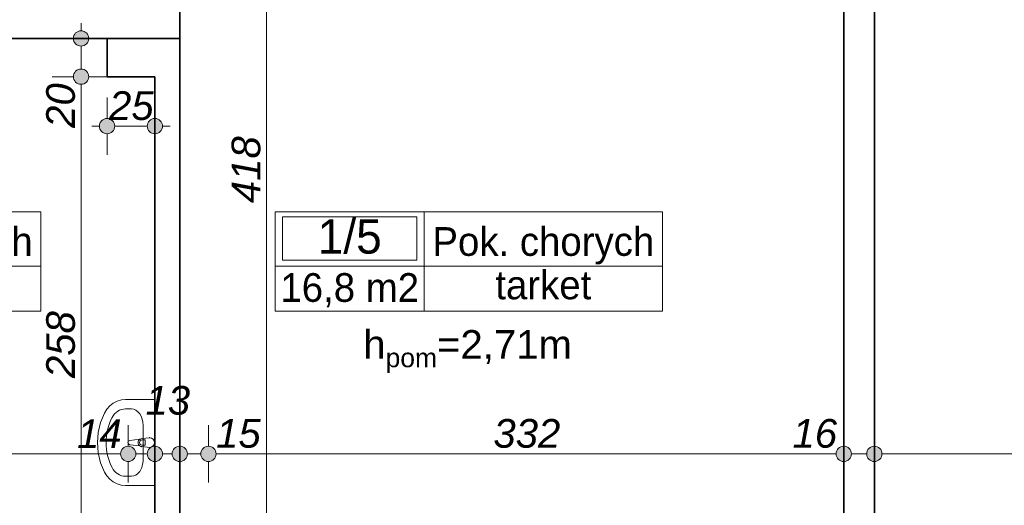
# Model space of a CAD drawing. Header units: millimetres. Extents: x -50073 to 84772, y -78870 to -35317.
# Tile 57 of 125: x 16528 to 21674, y -55480 to -52943. Entities that reach past the tile are written whole.
import ezdxf
from ezdxf.enums import TextEntityAlignment as Align

# ---------------------------------------------------------------- set-up
doc = ezdxf.new("R2010")
doc.units = ezdxf.units.MM
doc.header["$MEASUREMENT"] = 0
for name, color, linetype, lineweight in [('0_Nr_pióra__3', 7, 'Continuous', 20), ('Konstrukcja - Ściany zew_Nr_pióra__6', 7, 'Continuous', 35), ('Metryczki pomieszczeń ArchiCADa_Nr_pióra__1', 7, 'Continuous', 0), ('Wnetrze - Sanitariaty_Nr_pióra__22', 8, 'Continuous', 13), ('Wymiarowanie - Ogólne_Nr_pióra__82', 114, 'Continuous', 13)]:
    doc.layers.add(name, color=color, linetype=linetype, lineweight=lineweight)
doc.layers.add('Elementy modelu - Strefy', color=7, linetype='Continuous')
doc.layers.add('Wymiarowanie - Ogólne', color=7, linetype='Continuous')
doc.styles.add('GENERATED_STYLE_1', font='txt')
doc.styles.add('GENERATED_STYLE_2', font='txt')
doc.styles.add('GENERATED_STYLE_3', font='txt')
doc.styles.add('GENERATED_STYLE_4', font='txt')
doc.dimstyles.new('GENERATED_STYLE__1', dxfattribs={"dimtxt": 150, "dimasz": 152, "dimexe": 0.18, "dimexo": 0, "dimgap": 0.09, "dimtad": 1, "dimlfac": 0.1, "dimzin": 0, "dimdsep": 46, "dimtxsty": 'GENERATED_STYLE_3', "dimblk": 'ARROWHEAD_11', "dimblk1": 'ARROWHEAD_11', "dimblk2": 'ARROWHEAD_11', "dimcen": 0.09, "dimclrd": 114, "dimclre": 114, "dimclrt": 114, "dimazin": 0, "dimtfac": 1, "dimtdec": 4, "dimtmove": 0, "dimatfit": 3, "dimfxl": 1, "dimtolj": 1, "dimtzin": 0, "dimarcsym": 0})
doc.dimstyles.new('GENERATED_STYLE__2', dxfattribs={"dimtxt": 150, "dimasz": 152, "dimexe": 0.18, "dimexo": 0, "dimgap": 0.09, "dimtad": 1, "dimtih": 1, "dimtoh": 1, "dimlfac": 0.1, "dimzin": 0, "dimdsep": 46, "dimtxsty": 'GENERATED_STYLE_3', "dimblk": 'ARROWHEAD_11', "dimblk1": 'ARROWHEAD_11', "dimblk2": 'ARROWHEAD_11', "dimcen": 0.09, "dimclrd": 114, "dimclre": 114, "dimclrt": 114, "dimazin": 0, "dimtfac": 1, "dimtdec": 4, "dimtmove": 0, "dimatfit": 3, "dimfxl": 1, "dimtolj": 1, "dimtzin": 0, "dimarcsym": 0})
doc.dimstyles.new('GENERATED_STYLE__4', dxfattribs={"dimtxt": 150, "dimasz": 152, "dimexe": 0.18, "dimexo": 0, "dimgap": 0.09, "dimtad": 1, "dimtih": 1, "dimtoh": 1, "dimlfac": 0.1, "dimzin": 0, "dimdsep": 46, "dimtxsty": 'GENERATED_STYLE_3', "dimblk": 'ARROWHEAD_11', "dimblk1": 'ARROWHEAD_11', "dimblk2": 'ARROWHEAD_11', "dimcen": 0.09, "dimclrd": 114, "dimclre": 114, "dimclrt": 114, "dimazin": 0, "dimtfac": 1, "dimtdec": 4, "dimtmove": 2, "dimatfit": 3, "dimfxl": 1, "dimtolj": 1, "dimtzin": 0, "dimarcsym": 0})

# ---------------------------------------------------------------- blocks, each defined once
blk = doc.blocks.new('Pok. chorych_1_4_4', base_point=(15394.4, -54230.2))
at = {"layer": 'Metryczki pomieszczeń ArchiCADa_Nr_pióra__1', "linetype": 'Continuous'}
for p, q in [((14615.4, -53947.4), (16638.6, -53947.4)), ((14615.4, -54465.9), (14615.4, -53947.4)), ((14654.3, -53973.3), (15355.4, -53973.3)), ((14654.3, -54199.6), (14654.3, -53973.3)), ((15355.4, -53973.3), (15355.4, -54199.6)), ((15394.4, -53947.4), (15394.4, -54465.9)), ((16638.6, -53947.4), (16638.6, -54465.9)), ((14615.4, -54230.2), (16638.6, -54230.2)), ((15355.4, -54199.6), (14654.3, -54199.6)), ((16638.6, -54465.9), (14615.4, -54465.9))]:
    blk.add_line(p, q, dxfattribs=at)
at = {"layer": 'Metryczki pomieszczeń ArchiCADa_Nr_pióra__1'}
for tag, height, style, p in [('ROOM_NUMBER', 180, 'GENERATED_STYLE_2', (15004.9, -54075.3)), ('ROOM_NAME', 150, 'GENERATED_STYLE_1', (16016.5, -54101.8)), ('ROOM_CALC_AREA', 150, 'GENERATED_STYLE_1', (15004.9, -54342.3)), ('floor_f', 150, 'GENERATED_STYLE_1', (16016.5, -54328.9))]:
    blk.add_attdef(tag, text='', height=height, dxfattribs=dict(at, style=style)).set_placement(p, align=Align.MIDDLE_CENTER)
blk = doc.blocks.new('Pok. chorych_1_5_5', base_point=(18642.6, -54230.2))
at = {"layer": 'Metryczki pomieszczeń ArchiCADa_Nr_pióra__1', "linetype": 'Continuous'}
for p, q in [((17863.5, -53947.4), (19886.7, -53947.4)), ((17863.5, -54465.9), (17863.5, -53947.4)), ((17902.5, -53973.3), (18603.6, -53973.3)), ((17902.5, -54199.6), (17902.5, -53973.3)), ((18603.6, -53973.3), (18603.6, -54199.6)), ((18642.6, -53947.4), (18642.6, -54465.9)), ((19886.7, -53947.4), (19886.7, -54465.9)), ((17863.5, -54230.2), (19886.7, -54230.2)), ((18603.6, -54199.6), (17902.5, -54199.6)), ((19886.7, -54465.9), (17863.5, -54465.9))]:
    blk.add_line(p, q, dxfattribs=at)
at = {"layer": 'Metryczki pomieszczeń ArchiCADa_Nr_pióra__1'}
for tag, height, style, p in [('ROOM_NUMBER', 180, 'GENERATED_STYLE_2', (18253.1, -54075.3)), ('ROOM_NAME', 150, 'GENERATED_STYLE_1', (19264.7, -54101.8)), ('ROOM_CALC_AREA', 150, 'GENERATED_STYLE_1', (18253.1, -54342.3)), ('floor_f', 150, 'GENERATED_STYLE_1', (19264.7, -54328.9))]:
    blk.add_attdef(tag, text='', height=height, dxfattribs=dict(at, style=style)).set_placement(p, align=Align.MIDDLE_CENTER)
blk = doc.blocks.new('*D77')
at = {"layer": 'Wymiarowanie - Ogólne_Nr_pióra__82', "linetype": 'Continuous'}
for points in [[(-1771.8, -51100.7), (-1774.8, -51085.4), (-1783.5, -51072.4), (-1796.5, -51063.7), (-1811.8, -51060.7), (-1827.1, -51063.7), (-1840.1, -51072.4), (-1848.7, -51085.4), (-1851.8, -51100.7), (-1848.7, -51116), (-1840.1, -51129), (-1827.1, -51137.6), (-1811.8, -51140.7), (-1796.5, -51137.6), (-1783.5, -51129), (-1774.8, -51116)], [(-1771.8, -55791.4), (-1774.8, -55776.1), (-1783.5, -55763.1), (-1796.5, -55754.4), (-1811.8, -55751.4), (-1827.1, -55754.4), (-1840.1, -55763.1), (-1848.7, -55776.1), (-1851.8, -55791.4), (-1848.7, -55806.7), (-1840.1, -55819.7), (-1827.1, -55828.3), (-1811.8, -55831.4), (-1796.5, -55828.3), (-1783.5, -55819.7), (-1774.8, -55806.7)]]:
    blk.add_hatch(color=256, dxfattribs=at).paths.add_polyline_path(points)
for p, q in [((-1851.8, -51100.7), (-1961.8, -51100.7)), ((-1811.8, -55751.4), (-1811.8, -51140.7)), ((-1661.8, -51100.7), (-1771.8, -51100.7)), ((-1851.8, -55791.4), (-1961.8, -55791.4)), ((-1661.8, -55791.4), (-1771.8, -55791.4))]:
    blk.add_line(p, q, dxfattribs=at)
for centre in [(-1811.8, -51100.7), (-1811.8, -55791.4)]:
    blk.add_circle(centre, 40, dxfattribs=at)
at = {"layer": 'Wymiarowanie - Ogólne_Nr_pióra__82', "insert": (-1841.8, -53616.8), "char_height": 150, "attachment_point": 7, "rotation": 90, "style": 'GENERATED_STYLE_3'}
blk.add_mtext('\\A1;{\\fArial|b0|i1|c238|p38;469}', dxfattribs=at)
blk = doc.blocks.new('ARROWHEAD_11')
at = {"color": 0, "linetype": 'Continuous', "lineweight": 0}
blk.add_line((0, 0), (-1, 0), dxfattribs=at)
at = {"color": 0, "linetype": 'Continuous', "lineweight": 0, "const_width": 0.25, "flags": 128}
blk.add_lwpolyline([(-0.125, 0, 1), (0.125, 0, 1)], format="xyb", close=True, dxfattribs=at)
blk = doc.blocks.new('*D151')
at = {"layer": 'Wymiarowanie - Ogólne_Nr_pióra__82', "linetype": 'Continuous'}
for points in [[(-2271.8, -37650.7), (-2274.8, -37635.4), (-2283.5, -37622.4), (-2296.5, -37613.7), (-2311.8, -37610.7), (-2327.1, -37613.7), (-2340.1, -37622.4), (-2348.7, -37635.4), (-2351.8, -37650.7), (-2348.7, -37666), (-2340.1, -37679), (-2327.1, -37687.6), (-2311.8, -37690.7), (-2296.5, -37687.6), (-2283.5, -37679), (-2274.8, -37666)], [(-2271.8, -57097.7), (-2274.8, -57082.4), (-2283.5, -57069.4), (-2296.5, -57060.7), (-2311.8, -57057.7), (-2327.1, -57060.7), (-2340.1, -57069.4), (-2348.7, -57082.4), (-2351.8, -57097.7), (-2348.7, -57113), (-2340.1, -57125.9), (-2327.1, -57134.6), (-2311.8, -57137.7), (-2296.5, -57134.6), (-2283.5, -57125.9), (-2274.8, -57113)]]:
    blk.add_hatch(color=256, dxfattribs=at).paths.add_polyline_path(points)
for p, q in [((-2311.8, -37610.7), (-2311.8, -37570.7)), ((-2351.8, -37650.7), (-2461.8, -37650.7)), ((-2161.8, -37650.7), (-2271.8, -37650.7)), ((-2311.8, -57057.7), (-2311.8, -37690.7)), ((-2351.8, -57097.7), (-2461.8, -57097.7)), ((-2161.8, -57097.7), (-2271.8, -57097.7)), ((-2311.8, -57177.7), (-2311.8, -57137.7))]:
    blk.add_line(p, q, dxfattribs=at)
for centre in [(-2311.8, -37650.7), (-2311.8, -57097.7)]:
    blk.add_circle(centre, 40, dxfattribs=at)
at = {"layer": 'Wymiarowanie - Ogólne_Nr_pióra__82', "insert": (-2341.8, -47716.3), "char_height": 150, "attachment_point": 7, "rotation": 90, "style": 'GENERATED_STYLE_3'}
blk.add_mtext('\\A1;{\\fArial|b0|i1|c238|p38;1\xa0944,7}', dxfattribs=at)
blk = doc.blocks.new('*D398')
at = {"layer": 'Wymiarowanie - Ogólne_Nr_pióra__82', "linetype": 'Continuous'}
for points in [[(15395.6, -55211.5), (15392.6, -55196.2), (15383.9, -55183.2), (15370.9, -55174.6), (15355.6, -55171.5), (15340.3, -55174.6), (15327.3, -55183.2), (15318.7, -55196.2), (15315.6, -55211.5), (15318.7, -55226.8), (15327.3, -55239.8), (15340.3, -55248.5), (15355.6, -55251.5), (15370.9, -55248.5), (15383.9, -55239.8), (15392.6, -55226.8)], [(17135.6, -55211.5), (17132.6, -55196.2), (17123.9, -55183.2), (17110.9, -55174.6), (17095.6, -55171.5), (17080.3, -55174.6), (17067.3, -55183.2), (17058.7, -55196.2), (17055.6, -55211.5), (17058.7, -55226.8), (17067.3, -55239.8), (17080.3, -55248.5), (17095.6, -55251.5), (17110.9, -55248.5), (17123.9, -55239.8), (17132.6, -55226.8)]]:
    blk.add_hatch(color=256, dxfattribs=at).paths.add_polyline_path(points)
for p, q in [((15355.6, -55171.5), (15355.6, -55061.5)), ((17095.6, -55171.5), (17095.6, -55061.5)), ((15395.6, -55211.5), (17055.6, -55211.5)), ((15355.6, -55361.5), (15355.6, -55251.5)), ((17095.6, -55361.5), (17095.6, -55251.5))]:
    blk.add_line(p, q, dxfattribs=at)
for centre in [(15355.6, -55211.5), (17095.6, -55211.5)]:
    blk.add_circle(centre, 40, dxfattribs=at)
at = {"layer": 'Wymiarowanie - Ogólne_Nr_pióra__82', "char_height": 150, "attachment_point": 7, "style": 'GENERATED_STYLE_3'}
for s, insert in [('\\A1;{\\fArial|b0|i1|c238|p38;174}', (15941.1, -55181.5)), ('\\A1;{\\fArial|b0|i1|c238|p38;14}', (16828, -55181.5))]:
    blk.add_mtext(s, dxfattribs=dict(at, insert=insert))
blk = doc.blocks.new('*D399')
at = {"layer": 'Wymiarowanie - Ogólne_Nr_pióra__82', "linetype": 'Continuous'}
for points in [[(17135.6, -55211.5), (17132.6, -55196.2), (17123.9, -55183.2), (17110.9, -55174.6), (17095.6, -55171.5), (17080.3, -55174.6), (17067.3, -55183.2), (17058.7, -55196.2), (17055.6, -55211.5), (17058.7, -55226.8), (17067.3, -55239.8), (17080.3, -55248.5), (17095.6, -55251.5), (17110.9, -55248.5), (17123.9, -55239.8), (17132.6, -55226.8)], [(17274.6, -55211.5), (17271.6, -55196.2), (17262.9, -55183.2), (17249.9, -55174.6), (17234.6, -55171.5), (17219.3, -55174.6), (17206.3, -55183.2), (17197.7, -55196.2), (17194.6, -55211.5), (17197.7, -55226.8), (17206.3, -55239.8), (17219.3, -55248.5), (17234.6, -55251.5), (17249.9, -55248.5), (17262.9, -55239.8), (17271.6, -55226.8)]]:
    blk.add_hatch(color=256, dxfattribs=at).paths.add_polyline_path(points)
for p, q in [((17095.6, -55171.5), (17095.6, -55061.5)), ((17234.6, -55171.5), (17234.6, -55061.5)), ((17135.6, -55211.5), (17194.6, -55211.5)), ((17095.6, -55361.5), (17095.6, -55251.5)), ((17234.6, -55361.5), (17234.6, -55251.5))]:
    blk.add_line(p, q, dxfattribs=at)
for centre in [(17095.6, -55211.5), (17234.6, -55211.5)]:
    blk.add_circle(centre, 40, dxfattribs=at)
at = {"layer": 'Wymiarowanie - Ogólne_Nr_pióra__82', "insert": (17185.8, -55009), "char_height": 150, "attachment_point": 7, "style": 'GENERATED_STYLE_3'}
blk.add_mtext('\\A1;{\\fArial|b0|i1|c238|p38;13}', dxfattribs=at)
blk = doc.blocks.new('*D400')
at = {"layer": 'Wymiarowanie - Ogólne_Nr_pióra__82', "linetype": 'Continuous'}
for points in [[(17274.6, -55211.5), (17271.6, -55196.2), (17262.9, -55183.2), (17249.9, -55174.6), (17234.6, -55171.5), (17219.3, -55174.6), (17206.3, -55183.2), (17197.7, -55196.2), (17194.6, -55211.5), (17197.7, -55226.8), (17206.3, -55239.8), (17219.3, -55248.5), (17234.6, -55251.5), (17249.9, -55248.5), (17262.9, -55239.8), (17271.6, -55226.8)], [(17404.6, -55211.5), (17401.6, -55196.2), (17392.9, -55183.2), (17379.9, -55174.6), (17364.6, -55171.5), (17349.3, -55174.6), (17336.3, -55183.2), (17327.7, -55196.2), (17324.6, -55211.5), (17327.7, -55226.8), (17336.3, -55239.8), (17349.3, -55248.5), (17364.6, -55251.5), (17379.9, -55248.5), (17392.9, -55239.8), (17401.6, -55226.8)]]:
    blk.add_hatch(color=256, dxfattribs=at).paths.add_polyline_path(points)
for p, q in [((17234.6, -55171.5), (17234.6, -55061.5)), ((17364.6, -55171.5), (17364.6, -55061.5)), ((17274.6, -55211.5), (17324.6, -55211.5)), ((17234.6, -55361.5), (17234.6, -55251.5)), ((17364.6, -55361.5), (17364.6, -55251.5))]:
    blk.add_line(p, q, dxfattribs=at)
for centre in [(17234.6, -55211.5), (17364.6, -55211.5)]:
    blk.add_circle(centre, 40, dxfattribs=at)
blk = doc.blocks.new('*D401')
at = {"layer": 'Wymiarowanie - Ogólne_Nr_pióra__82', "linetype": 'Continuous'}
for points in [[(17404.6, -55211.5), (17401.6, -55196.2), (17392.9, -55183.2), (17379.9, -55174.6), (17364.6, -55171.5), (17349.3, -55174.6), (17336.3, -55183.2), (17327.7, -55196.2), (17324.6, -55211.5), (17327.7, -55226.8), (17336.3, -55239.8), (17349.3, -55248.5), (17364.6, -55251.5), (17379.9, -55248.5), (17392.9, -55239.8), (17401.6, -55226.8)], [(17554.6, -55211.5), (17551.6, -55196.2), (17542.9, -55183.2), (17529.9, -55174.6), (17514.6, -55171.5), (17499.3, -55174.6), (17486.3, -55183.2), (17477.7, -55196.2), (17474.6, -55211.5), (17477.7, -55226.8), (17486.3, -55239.8), (17499.3, -55248.5), (17514.6, -55251.5), (17529.9, -55248.5), (17542.9, -55239.8), (17551.6, -55226.8)]]:
    blk.add_hatch(color=256, dxfattribs=at).paths.add_polyline_path(points)
for p, q in [((17364.6, -55171.5), (17364.6, -55061.5)), ((17514.6, -55171.5), (17514.6, -55061.5)), ((17404.6, -55211.5), (17474.6, -55211.5)), ((17364.6, -55361.5), (17364.6, -55251.5)), ((17514.6, -55361.5), (17514.6, -55251.5))]:
    blk.add_line(p, q, dxfattribs=at)
for centre in [(17364.6, -55211.5), (17514.6, -55211.5)]:
    blk.add_circle(centre, 40, dxfattribs=at)
blk = doc.blocks.new('*D402')
at = {"layer": 'Wymiarowanie - Ogólne_Nr_pióra__82', "linetype": 'Continuous'}
for points in [[(17554.6, -55211.5), (17551.6, -55196.2), (17542.9, -55183.2), (17529.9, -55174.6), (17514.6, -55171.5), (17499.3, -55174.6), (17486.3, -55183.2), (17477.7, -55196.2), (17474.6, -55211.5), (17477.7, -55226.8), (17486.3, -55239.8), (17499.3, -55248.5), (17514.6, -55251.5), (17529.9, -55248.5), (17542.9, -55239.8), (17551.6, -55226.8)], [(20874.6, -55211.5), (20871.6, -55196.2), (20862.9, -55183.2), (20849.9, -55174.6), (20834.6, -55171.5), (20819.3, -55174.6), (20806.3, -55183.2), (20797.6, -55196.2), (20794.6, -55211.5), (20797.6, -55226.8), (20806.3, -55239.8), (20819.3, -55248.5), (20834.6, -55251.5), (20849.9, -55248.5), (20862.9, -55239.8), (20871.6, -55226.8)]]:
    blk.add_hatch(color=256, dxfattribs=at).paths.add_polyline_path(points)
for p, q in [((17514.6, -55171.5), (17514.6, -55061.5)), ((20834.6, -55171.5), (20834.6, -55061.5)), ((17554.6, -55211.5), (20794.6, -55211.5)), ((17514.6, -55361.5), (17514.6, -55251.5)), ((20834.6, -55361.5), (20834.6, -55251.5))]:
    blk.add_line(p, q, dxfattribs=at)
for centre in [(17514.6, -55211.5), (20834.6, -55211.5)]:
    blk.add_circle(centre, 40, dxfattribs=at)
at = {"layer": 'Wymiarowanie - Ogólne_Nr_pióra__82', "char_height": 150, "attachment_point": 7, "style": 'GENERATED_STYLE_3'}
for s, insert in [('\\A1;{\\fArial|b0|i1|c238|p38;15}', (17554.6, -55181.5)), ('\\A1;{\\fArial|b0|i1|c238|p38;332}', (19003.9, -55181.5)), ('\\A1;{\\fArial|b0|i1|c238|p38;16}', (20566.9, -55181.5))]:
    blk.add_mtext(s, dxfattribs=dict(at, insert=insert))
blk = doc.blocks.new('*D403')
at = {"layer": 'Wymiarowanie - Ogólne_Nr_pióra__82', "linetype": 'Continuous'}
for points in [[(20874.6, -55211.5), (20871.6, -55196.2), (20862.9, -55183.2), (20849.9, -55174.6), (20834.6, -55171.5), (20819.3, -55174.6), (20806.3, -55183.2), (20797.6, -55196.2), (20794.6, -55211.5), (20797.6, -55226.8), (20806.3, -55239.8), (20819.3, -55248.5), (20834.6, -55251.5), (20849.9, -55248.5), (20862.9, -55239.8), (20871.6, -55226.8)], [(21034.6, -55211.5), (21031.6, -55196.2), (21022.9, -55183.2), (21009.9, -55174.6), (20994.6, -55171.5), (20979.3, -55174.6), (20966.3, -55183.2), (20957.6, -55196.2), (20954.6, -55211.5), (20957.6, -55226.8), (20966.3, -55239.8), (20979.3, -55248.5), (20994.6, -55251.5), (21009.9, -55248.5), (21022.9, -55239.8), (21031.6, -55226.8)]]:
    blk.add_hatch(color=256, dxfattribs=at).paths.add_polyline_path(points)
for p, q in [((20834.6, -55171.5), (20834.6, -55061.5)), ((20994.6, -55171.5), (20994.6, -55061.5)), ((20874.6, -55211.5), (20954.6, -55211.5)), ((20834.6, -55361.5), (20834.6, -55251.5)), ((20994.6, -55361.5), (20994.6, -55251.5))]:
    blk.add_line(p, q, dxfattribs=at)
for centre in [(20834.6, -55211.5), (20994.6, -55211.5)]:
    blk.add_circle(centre, 40, dxfattribs=at)
blk = doc.blocks.new('*D404')
at = {"layer": 'Wymiarowanie - Ogólne_Nr_pióra__82', "linetype": 'Continuous'}
for points in [[(21034.6, -55211.5), (21031.6, -55196.2), (21022.9, -55183.2), (21009.9, -55174.6), (20994.6, -55171.5), (20979.3, -55174.6), (20966.3, -55183.2), (20957.6, -55196.2), (20954.6, -55211.5), (20957.6, -55226.8), (20966.3, -55239.8), (20979.3, -55248.5), (20994.6, -55251.5), (21009.9, -55248.5), (21022.9, -55239.8), (21031.6, -55226.8)], [(24064.6, -55211.5), (24061.6, -55196.2), (24052.9, -55183.2), (24039.9, -55174.6), (24024.6, -55171.5), (24009.3, -55174.6), (23996.3, -55183.2), (23987.7, -55196.2), (23984.6, -55211.5), (23987.7, -55226.8), (23996.3, -55239.8), (24009.3, -55248.5), (24024.6, -55251.5), (24039.9, -55248.5), (24052.9, -55239.8), (24061.6, -55226.8)]]:
    blk.add_hatch(color=256, dxfattribs=at).paths.add_polyline_path(points)
for p, q in [((20994.6, -55171.5), (20994.6, -55061.5)), ((24024.6, -55171.5), (24024.6, -55061.5)), ((21034.6, -55211.5), (23984.6, -55211.5)), ((20994.6, -55361.5), (20994.6, -55251.5)), ((24024.6, -55361.5), (24024.6, -55251.5))]:
    blk.add_line(p, q, dxfattribs=at)
for centre in [(20994.6, -55211.5), (24024.6, -55211.5)]:
    blk.add_circle(centre, 40, dxfattribs=at)
at = {"layer": 'Wymiarowanie - Ogólne_Nr_pióra__82', "insert": (22338.9, -55181.5), "char_height": 150, "attachment_point": 7, "style": 'GENERATED_STYLE_3'}
blk.add_mtext('\\A1;{\\fArial|b0|i1|c238|p38;303}', dxfattribs=at)
blk = doc.blocks.new('*D469')
at = {"layer": 'Wymiarowanie - Ogólne_Nr_pióra__82', "linetype": 'Continuous'}
for points in [[(17857.8, -51640.7), (17854.8, -51625.4), (17846.1, -51612.4), (17833.1, -51603.7), (17817.8, -51600.7), (17802.5, -51603.7), (17789.5, -51612.4), (17780.8, -51625.4), (17777.8, -51640.7), (17780.8, -51656), (17789.5, -51669), (17802.5, -51677.6), (17817.8, -51680.7), (17833.1, -51677.6), (17846.1, -51669), (17854.8, -51656)], [(17857.8, -55820.7), (17854.8, -55805.4), (17846.1, -55792.4), (17833.1, -55783.7), (17817.8, -55780.7), (17802.5, -55783.7), (17789.5, -55792.4), (17780.8, -55805.4), (17777.8, -55820.7), (17780.8, -55836), (17789.5, -55849), (17802.5, -55857.6), (17817.8, -55860.7), (17833.1, -55857.6), (17846.1, -55849), (17854.8, -55836)]]:
    blk.add_hatch(color=256, dxfattribs=at).paths.add_polyline_path(points)
for p, q in [((17817.8, -51600.7), (17817.8, -51560.7)), ((17777.8, -51640.7), (17667.8, -51640.7)), ((17967.8, -51640.7), (17857.8, -51640.7)), ((17817.8, -55780.7), (17817.8, -51680.7)), ((17777.8, -55820.7), (17667.8, -55820.7)), ((17967.8, -55820.7), (17857.8, -55820.7))]:
    blk.add_line(p, q, dxfattribs=at)
for centre in [(17817.8, -51640.7), (17817.8, -55820.7)]:
    blk.add_circle(centre, 40, dxfattribs=at)
at = {"layer": 'Wymiarowanie - Ogólne_Nr_pióra__82', "insert": (17787.8, -53901.4), "char_height": 150, "attachment_point": 7, "rotation": 90, "style": 'GENERATED_STYLE_3'}
blk.add_mtext('\\A1;{\\fArial|b0|i1|c238|p38;418}', dxfattribs=at)
blk = doc.blocks.new('*D471')
at = {"layer": 'Wymiarowanie - Ogólne_Nr_pióra__82', "linetype": 'Continuous'}
for points in [[(16888.8, -53240.7), (16885.7, -53225.4), (16877, -53212.4), (16864.1, -53203.7), (16848.8, -53200.7), (16833.5, -53203.7), (16820.5, -53212.4), (16811.8, -53225.4), (16808.8, -53240.7), (16811.8, -53256), (16820.5, -53269), (16833.5, -53277.6), (16848.8, -53280.7), (16864.1, -53277.6), (16877, -53269), (16885.7, -53256)], [(16888.8, -55820.7), (16885.7, -55805.4), (16877, -55792.4), (16864.1, -55783.7), (16848.8, -55780.7), (16833.5, -55783.7), (16820.5, -55792.4), (16811.8, -55805.4), (16808.8, -55820.7), (16811.8, -55836), (16820.5, -55849), (16833.5, -55857.6), (16848.8, -55860.7), (16864.1, -55857.6), (16877, -55849), (16885.7, -55836)]]:
    blk.add_hatch(color=256, dxfattribs=at).paths.add_polyline_path(points)
for p, q in [((16808.8, -53240.7), (16698.8, -53240.7)), ((16998.8, -53240.7), (16888.8, -53240.7)), ((16848.8, -55780.7), (16848.8, -53280.7)), ((16808.8, -55820.7), (16698.8, -55820.7)), ((16998.8, -55820.7), (16888.8, -55820.7))]:
    blk.add_line(p, q, dxfattribs=at)
for centre in [(16848.8, -53240.7), (16848.8, -55820.7)]:
    blk.add_circle(centre, 40, dxfattribs=at)
at = {"layer": 'Wymiarowanie - Ogólne_Nr_pióra__82', "char_height": 150, "attachment_point": 7, "rotation": 90, "style": 'GENERATED_STYLE_3'}
for s, insert in [('\\A1;{\\fArial|b0|i1|c238|p38;20}', (16818.8, -53508.3)), ('\\A1;{\\fArial|b0|i1|c238|p38;258}', (16818.8, -54815.3))]:
    blk.add_mtext(s, dxfattribs=dict(at, insert=insert))
blk = doc.blocks.new('*D472')
at = {"layer": 'Wymiarowanie - Ogólne_Nr_pióra__82', "linetype": 'Continuous'}
for points in [[(16888.8, -53040.7), (16885.7, -53025.4), (16877, -53012.4), (16864.1, -53003.7), (16848.8, -53000.7), (16833.5, -53003.7), (16820.5, -53012.4), (16811.8, -53025.4), (16808.8, -53040.7), (16811.8, -53056), (16820.5, -53069), (16833.5, -53077.6), (16848.8, -53080.7), (16864.1, -53077.6), (16877, -53069), (16885.7, -53056)], [(16888.8, -53240.7), (16885.7, -53225.4), (16877, -53212.4), (16864.1, -53203.7), (16848.8, -53200.7), (16833.5, -53203.7), (16820.5, -53212.4), (16811.8, -53225.4), (16808.8, -53240.7), (16811.8, -53256), (16820.5, -53269), (16833.5, -53277.6), (16848.8, -53280.7), (16864.1, -53277.6), (16877, -53269), (16885.7, -53256)]]:
    blk.add_hatch(color=256, dxfattribs=at).paths.add_polyline_path(points)
for p, q in [((16848.8, -53000.7), (16848.8, -52960.7)), ((16808.8, -53040.7), (16698.8, -53040.7)), ((16998.8, -53040.7), (16888.8, -53040.7)), ((16848.8, -53200.7), (16848.8, -53080.7)), ((16808.8, -53240.7), (16698.8, -53240.7)), ((16998.8, -53240.7), (16888.8, -53240.7))]:
    blk.add_line(p, q, dxfattribs=at)
for centre in [(16848.8, -53040.7), (16848.8, -53240.7)]:
    blk.add_circle(centre, 40, dxfattribs=at)
blk = doc.blocks.new('*D473')
at = {"layer": 'Wymiarowanie - Ogólne_Nr_pióra__82', "linetype": 'Continuous'}
for points in [[(17024.6, -53499), (17021.6, -53483.7), (17012.9, -53470.7), (16999.9, -53462.1), (16984.6, -53459), (16969.3, -53462.1), (16956.3, -53470.7), (16947.7, -53483.7), (16944.6, -53499), (16947.7, -53514.3), (16956.3, -53527.3), (16969.3, -53536), (16984.6, -53539), (16999.9, -53536), (17012.9, -53527.3), (17021.6, -53514.3)], [(17274.6, -53499), (17271.6, -53483.7), (17262.9, -53470.7), (17249.9, -53462.1), (17234.6, -53459), (17219.3, -53462.1), (17206.3, -53470.7), (17197.7, -53483.7), (17194.6, -53499), (17197.7, -53514.3), (17206.3, -53527.3), (17219.3, -53536), (17234.6, -53539), (17249.9, -53536), (17262.9, -53527.3), (17271.6, -53514.3)]]:
    blk.add_hatch(color=256, dxfattribs=at).paths.add_polyline_path(points)
for p, q in [((16984.6, -53459), (16984.6, -53349)), ((17234.6, -53459), (17234.6, -53349)), ((16904.6, -53499), (16944.6, -53499)), ((17024.6, -53499), (17194.6, -53499)), ((17274.6, -53499), (17314.6, -53499)), ((16984.6, -53649), (16984.6, -53539)), ((17234.6, -53649), (17234.6, -53539))]:
    blk.add_line(p, q, dxfattribs=at)
for centre in [(16984.6, -53499), (17234.6, -53499)]:
    blk.add_circle(centre, 40, dxfattribs=at)
at = {"layer": 'Wymiarowanie - Ogólne_Nr_pióra__82', "insert": (16995.2, -53469), "char_height": 150, "attachment_point": 7, "style": 'GENERATED_STYLE_3'}
blk.add_mtext('\\A1;{\\fArial|b0|i1|c238|p38;25}', dxfattribs=at)

msp = doc.modelspace()

# ---------------------------------------------------------------- linework, layer by layer
at = {"layer": 'Konstrukcja - Ściany zew_Nr_pióra__6', "linetype": 'Continuous', "flags": 128}
for points in [[(17364.623, -53040.678), (17364.623, -51640.678)], [(20834.596, -51640.678), (20834.596, -56520.641)], [(20994.596, -56520.641), (20994.596, -51640.678)], [(16414.623, -53040.678), (17364.623, -53040.678)], [(16984.623, -53040.678), (16984.623, -53240.678)], [(17364.623, -53040.678), (16984.623, -53040.678)], [(17364.623, -53240.678), (17364.623, -53040.678)], [(16984.623, -53240.678), (17234.623, -53240.678)], [(17234.623, -53240.678), (17234.623, -55820.678)], [(17364.623, -55820.678), (17364.623, -53240.678)]]:
    msp.add_lwpolyline(points, dxfattribs=at)
at = {"layer": 'Wnetrze - Sanitariaty_Nr_pióra__22', "linetype": 'Continuous'}
for p, q in [((17017.333, -54946.583), (16999.047, -54960.822)), ((17037.684, -54936.075), (17017.333, -54946.583)), ((17059.447, -54929.634), (17037.684, -54936.075)), ((17081.929, -54927.467), (17059.447, -54929.634)), ((17234.656, -54927.489), (17081.929, -54927.467)), ((17234.589, -55377.489), (17234.656, -54927.489)), ((16970.918, -54998.57), (16950.95, -55047.46)), ((16983.408, -54978.338), (16970.918, -54998.57)), ((16999.047, -54960.822), (16983.408, -54978.338)), ((17112.467, -54976.384), (17081.922, -54976.38)), ((16950.95, -55047.46), (16938.743, -55099.224)), ((16938.743, -55099.224), (16934.631, -55152.445)), ((17173.064, -55241.6), (17173.091, -55063.361)), ((16934.631, -55152.445), (16938.727, -55205.666)), ((17156.614, -55134.748), (17103.679, -55141.37)), ((17208.081, -55127.485), (17166.128, -55131.479)), ((17168.298, -55138.879), (17183.169, -55138.882)), ((17183.169, -55138.882), (17183.165, -55166.082)), ((16938.727, -55205.666), (16950.919, -55257.434)), ((17103.676, -55163.57), (17156.608, -55170.208)), ((17166.121, -55173.479), (17208.073, -55177.485)), ((17183.165, -55166.082), (17168.294, -55166.079)), ((16950.919, -55257.434), (16970.872, -55306.33)), ((16970.872, -55306.33), (16983.356, -55326.566)), ((16983.356, -55326.566), (16998.989, -55344.086)), ((16998.989, -55344.086), (17017.272, -55358.331)), ((17017.272, -55358.331), (17037.619, -55368.845)), ((17112.414, -55328.558), (17081.869, -55328.554)), ((17037.619, -55368.845), (17059.381, -55375.292)), ((17059.381, -55375.292), (17081.862, -55377.467)), ((17081.862, -55377.467), (17234.589, -55377.489))]:
    msp.add_line(p, q, dxfattribs=at)
for centre, radius, start, end in [((17105.067, -55152.47), 11.187, 97.130354, 262.852504), ((17168.024, -55152.479), 21.086, 122.762454, 237.220404), ((17168.296, -55152.479), 13.6, 89.991429, 269.991429), ((17168.024, -55152.479), 21.086, 95.161036, 122.762454), ((17208.077, -55152.485), 25, 269.991429, 89.991429), ((17168.024, -55152.479), 21.086, 237.220404, 264.821822)]:
    msp.add_arc(centre, radius, start, end, dxfattribs=at)
for centre, major_axis, ratio, start_param, end_param in [((17081.909, -55063.327), (-0.013, -86.948), 0.92929293, 3.14159265, 4.21541415), ((17112.454, -55063.449), (-0.013, -87.049), 0.69657392, 1.57079633, 3.14159265), ((17234.623, -55152.489), (-0.041, -273.913), 0.92929293, 4.21541414, 5.20936382), ((17112.427, -55241.493), (-0.013, -87.049), 0.69657392, 0, 1.57079633), ((17081.882, -55241.606), (-0.013, -86.948), 0.92929293, 5.20936381, 6.28318531)]:
    msp.add_ellipse(centre, major_axis=major_axis, ratio=ratio, start_param=start_param, end_param=end_param, dxfattribs=at)
for p in [(17156.614, -55134.748), (17208.081, -55127.485), (17103.676, -55163.57), (17166.121, -55173.479)]:
    msp.add_point(p, dxfattribs=at)

# ---------------------------------------------------------------- block references
at = {"layer": 'Elementy modelu - Strefy', "linetype": 'Continuous'}
ref = msp.add_blockref('Pok. chorych_1_4_4', (15394.4, -54230.225), dxfattribs=at)
ref.add_attrib('ROOM_NAME', 'Pok. chorych', dxfattribs={"layer": 'Metryczki pomieszczeń ArchiCADa_Nr_pióra__1', "color": 7, "height": 150, "style": 'GENERATED_STYLE_1'}).set_placement((16016.482, -54101.822), align=Align.MIDDLE_CENTER)
ref.add_attrib('ROOM_NUMBER', '1/4', dxfattribs={"layer": 'Metryczki pomieszczeń ArchiCADa_Nr_pióra__1', "color": 7, "height": 180, "style": 'GENERATED_STYLE_2'}).set_placement((15004.879, -54075.276), align=Align.MIDDLE_CENTER)
ref.add_attrib('ROOM_CALC_AREA', '14,4 m2', dxfattribs={"layer": 'Metryczki pomieszczeń ArchiCADa_Nr_pióra__1', "color": 7, "height": 150, "style": 'GENERATED_STYLE_1'}).set_placement((15004.879, -54342.276), align=Align.MIDDLE_CENTER)
ref.add_attrib('floor_f', 'tarket', dxfattribs={"layer": 'Metryczki pomieszczeń ArchiCADa_Nr_pióra__1', "color": 7, "height": 150, "style": 'GENERATED_STYLE_1'}).set_placement((16016.482, -54328.905), align=Align.MIDDLE_CENTER)
ref = msp.add_blockref('Pok. chorych_1_5_5', (18642.577, -54230.225), dxfattribs=at)
ref.add_attrib('ROOM_NAME', 'Pok. chorych', dxfattribs={"layer": 'Metryczki pomieszczeń ArchiCADa_Nr_pióra__1', "color": 7, "height": 150, "style": 'GENERATED_STYLE_1'}).set_placement((19264.659, -54101.822), align=Align.MIDDLE_CENTER)
ref.add_attrib('ROOM_NUMBER', '1/5', dxfattribs={"layer": 'Metryczki pomieszczeń ArchiCADa_Nr_pióra__1', "color": 7, "height": 180, "style": 'GENERATED_STYLE_2'}).set_placement((18253.056, -54075.276), align=Align.MIDDLE_CENTER)
ref.add_attrib('ROOM_CALC_AREA', '16,8 m2', dxfattribs={"layer": 'Metryczki pomieszczeń ArchiCADa_Nr_pióra__1', "color": 7, "height": 150, "style": 'GENERATED_STYLE_1'}).set_placement((18253.056, -54342.276), align=Align.MIDDLE_CENTER)
ref.add_attrib('floor_f', 'tarket', dxfattribs={"layer": 'Metryczki pomieszczeń ArchiCADa_Nr_pióra__1', "color": 7, "height": 150, "style": 'GENERATED_STYLE_1'}).set_placement((19264.659, -54328.905), align=Align.MIDDLE_CENTER)

# ---------------------------------------------------------------- texts
at = {"layer": '0_Nr_pióra__3', "linetype": 'Continuous', "insert": (18868.889, -54521.078), "char_height": 150, "attachment_point": 2, "style": 'GENERATED_STYLE_4'}
msp.add_mtext('\\A1;{\\fArial|b0|i0|c0|p38;h\\fArial|b0|i0|c0|p38;\\A1{\\H.66x;\\S ^ pom;}\\fArial|b0|i0|c0|p38;=2,71m}', dxfattribs=at)

# ---------------------------------------------------------------- dimensions: what is measured, and where the dimension line sits
at = {"layer": 'Wymiarowanie - Ogólne', "color": 114, "linetype": 'Continuous', "lineweight": 13}
for base, p1, p2, picture, middle in [((-2311.788, -37650.678), (-290.972, -57097.659), (27794.596, -37650.678), '*D151', (-2416.788, -47374.168)), ((17817.802, -51640.678), (17409.256, -55820.678), (17259.256, -51640.678), '*D469', (17712.802, -53730.678)), ((16848.762, -53040.678), (16984.623, -53240.678), (16984.623, -53040.678), '*D472', (16743.762, -53394.507)), ((16848.762, -53240.678), (17095.623, -55820.678), (16984.623, -53240.678), '*D471', (16743.762, -54644.507))]:
    dim = msp.add_linear_dim(base=base, p1=p1, p2=p2, angle=90, dimstyle='GENERATED_STYLE__1', dxfattribs=at)
    dim.commit()
    dim.dimension.update_dxf_attribs({"geometry": picture, "text_midpoint": middle, "dimtype": 160, "text_rotation": 90})
dim = msp.add_linear_dim(base=(-1811.788, -51100.678), p1=(209.028, -55791.388), p2=(28344.596, -51100.678), angle=90, text='469', dimstyle='GENERATED_STYLE__1', dxfattribs=at)
dim.commit()
dim.dimension.update_dxf_attribs({"geometry": '*D77', "text_midpoint": (-1916.788, -53446.033), "dimtype": 160, "text_rotation": 90})
for base, p1, p2, dimstyle, picture, middle in [((17234.623, -53499.033), (16984.623, -53331.023), (17234.623, -53331.023), 'GENERATED_STYLE__4', '*D473', (17109.023, -53394.033)), ((20834.596, -55211.518), (17514.623, -55470.294), (20834.596, -54861.134), 'GENERATED_STYLE__2', '*D402', (19174.61, -55106.518)), ((20994.596, -55211.518), (20834.596, -54861.134), (20994.596, -54901.178), 'GENERATED_STYLE__2', '*D403', (20680.767, -55106.518)), ((24024.623, -55211.518), (20994.596, -54901.178), (24024.623, -55070.258), 'GENERATED_STYLE__2', '*D404', (22509.61, -55106.518)), ((17364.623, -55211.518), (17234.623, -55470.294), (17364.623, -55470.294), 'GENERATED_STYLE__2', '*D400', (17299.623, -54934.018)), ((17095.623, -55211.518), (15355.623, -55500.294), (17095.623, -55470.294), 'GENERATED_STYLE__2', '*D398', (16111.794, -55106.518)), ((17514.623, -55211.518), (17364.623, -55470.294), (17514.623, -55470.294), 'GENERATED_STYLE__2', '*D401', (17668.452, -55106.518))]:
    dim = msp.add_linear_dim(base=base, p1=p1, p2=p2, dimstyle=dimstyle, dxfattribs=at)
    dim.commit()
    dim.dimension.update_dxf_attribs({"geometry": picture, "text_midpoint": middle, "dimtype": 160})
dim = msp.add_linear_dim(base=(17234.623, -55211.518), p1=(17095.623, -55470.294), p2=(17234.623, -55470.294), text='14', dimstyle='GENERATED_STYLE__2', dxfattribs=at)
dim.commit()
dim.dimension.update_dxf_attribs({"geometry": '*D399', "text_midpoint": (16941.794, -55106.518), "dimtype": 160})

doc.saveas('drawing.dxf')
